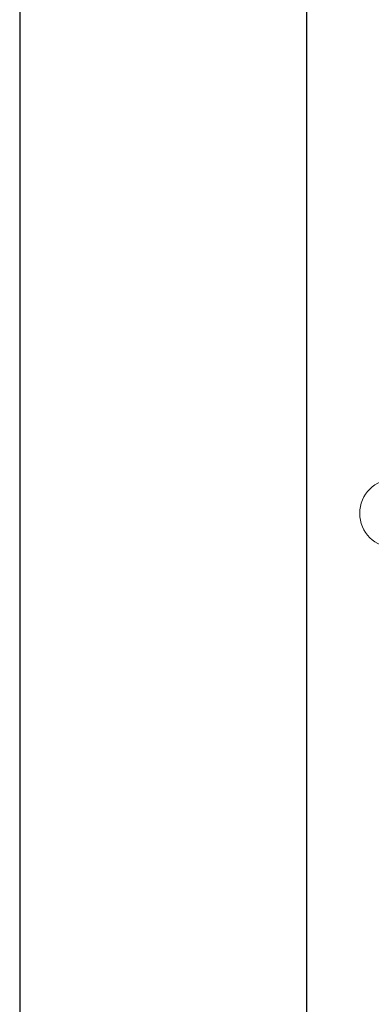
# Model space of a CAD drawing. Header units: millimetres. Extents: x -17429 to 155243, y -2908 to 188569.
# Tile 56 of 113: x -15802 to -12739, y 88723 to 97310. Entities that reach past the tile are written whole.
import ezdxf

# ---------------------------------------------------------------- set-up
doc = ezdxf.new("R2010")
doc.units = ezdxf.units.MM
doc.header["$MEASUREMENT"] = 0
doc.layers.get('0').update_dxf_attribs({"lineweight": 5})
for name, color, linetype in [('#podkład', 252, 'Continuous'), ('_TABELA', 7, 'Continuous'), ('Arch opisy', 252, 'Continuous')]:
    doc.layers.add(name, color=color, linetype=linetype)
doc.layers.add('Arch opisy_Nr_Pióra__21', color=252, linetype='Continuous', lineweight=13)

# ---------------------------------------------------------------- blocks, each defined once
blk = doc.blocks.new('Linia_106', base_point=(-11060.9, 93004.8))
at = {"layer": 'Arch opisy_Nr_Pióra__21', "linetype": 'Continuous'}
blk.add_line((-11060.9, 93004.8), (-12240, 93004.8), dxfattribs=at)
blk.add_circle((-12540, 93004.8), 300, dxfattribs=at)
blk = doc.blocks.new('parter')
at = {"layer": 'Arch opisy', "color": 252, "linetype": 'Continuous'}
blk.add_blockref('Linia_106', (-11060.9, 93004.8), dxfattribs=at)
blk = doc.blocks.new('gfgf')
at = {"layer": '_TABELA', "color": 7}
for p, q in [((-15802.3, 148063.5), (-15802.3, 118363.5)), ((-13302.3, 147453.5), (-13302.3, 118973.5))]:
    blk.add_line(p, q, dxfattribs=at)

msp = doc.modelspace()

# ---------------------------------------------------------------- block references
at = {"layer": '#podkład'}
msp.add_blockref('parter', (0, 0), dxfattribs=at)
msp.add_blockref('gfgf', (0, -40796.1))

doc.saveas('drawing.dxf')
